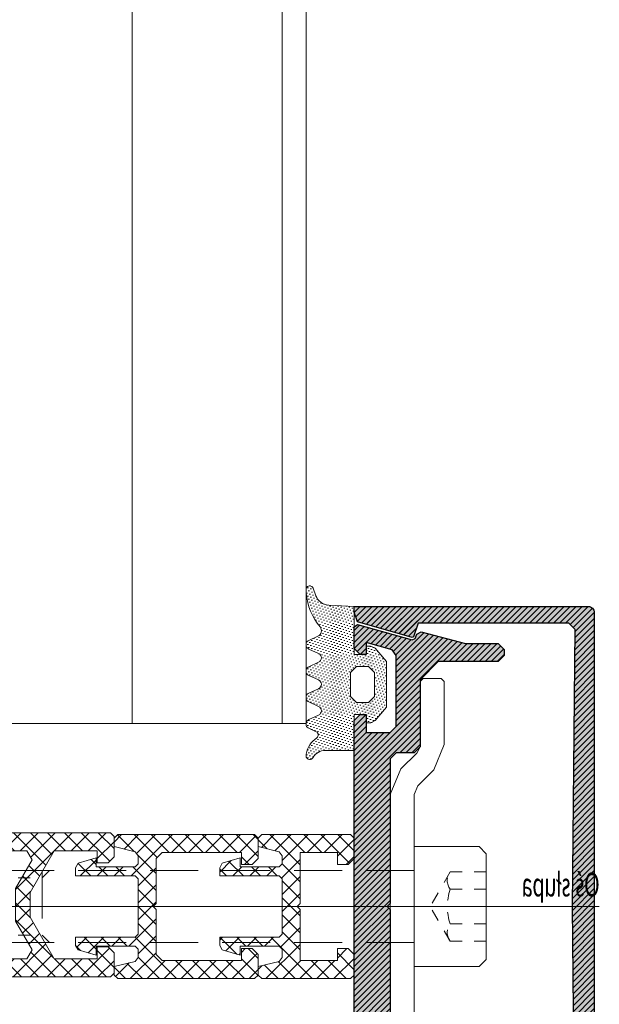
# Model space of a CAD drawing. Header units: millimetres. Extents: x -33628 to -373, y -3399 to 2697.
# Tile 77 of 99: x -23411.46 to -23406.63, y -3022.89 to -3014.69. Entities that reach past the tile are written whole.
import ezdxf

# ---------------------------------------------------------------- set-up
doc = ezdxf.new("R2010")
doc.units = ezdxf.units.MM
doc.header["$LTSCALE"] = 0.2
doc.header["$MEASUREMENT"] = 0
for name, pattern in [('$0$gen3a', [3.125, 2.25, -0.875]), ('$1$gen7a', [6.875, 4.75, -0.875, 0.375, -0.875]), ('$1$HIDDEN2', [30, 20, -10])]:
    doc.linetypes.add(name, pattern=pattern)
for name, color, linetype, lineweight in [('$1$_MB_hidden_0.09', 125, '$1$HIDDEN2', 9), ('$1$_MB_kreskowanie_profile_0.09', 7, 'Continuous', 9), ('$1$_MB_osie_0.09', 51, '$1$gen7a', 9), ('$1$_MB_profile_0.25', 7, 'Continuous', 25), ('$1$_MB_solid', 7, 'Continuous', 9), ('_MB_izolacje_0.09', 132, 'Continuous', 9), ('_MB_kreskowanie_tworzywo_0.09', 34, 'Continuous', 9), ('_MB_kreskowanie_uszczelki_0.09', 252, 'Continuous', 9), ('_MB_obrobki_stal_0.15', 6, 'Continuous', 15), ('_MB_profile_stal_0.15', 181, 'Continuous', 15), ('_MB_profile_tworzywo_0.15', 33, 'Continuous', 15), ('_MB_przerywane_0.09', 223, '$0$gen3a', 9), ('_MB_uszczelki_0.15', 140, 'Continuous', 15), ('_MB_wkrety_0.09', 20, 'Continuous', 9)]:
    doc.layers.add(name, color=color, linetype=linetype, lineweight=lineweight)
doc.layers.add('$1$_MB_pomocnicze_niedrukowane', color=220, linetype='Continuous', lineweight=15, plot=False)
doc.styles.add('$0$_MB_Calibri_Light_2.5', font='calibril.ttf', dxfattribs={"height": 2.5})
pattern_1 = [(45, (0, 0), (-0.25, 0.25), [])]
pattern_2 = [(45, (0, 0), (-0.707195, 0.707195), []), (135, (0, 0), (-0.707195, -0.707195), [])]

# ---------------------------------------------------------------- blocks, each defined once
blk = doc.blocks.new('*U280')
at = {"layer": '$1$_MB_pomocnicze_niedrukowane'}
blk.add_lwpolyline([(0, 71.132), (0, -87.017)], dxfattribs=at)
at = {"layer": '$1$_MB_pomocnicze_niedrukowane', "style": '$0$_MB_Calibri_Light_2.5', "width": 0.6}
blk.add_text('Oś słupa', height=2, rotation=90, dxfattribs=at).set_placement((-0.837, -87.017))
blk = doc.blocks.new('$0$-K417892X')
at = {"layer": '$1$_MB_kreskowanie_profile_0.09'}
h = blk.add_hatch(dxfattribs=at)
h.set_pattern_fill('JIS_WOOD', color=256, scale=0.5)
h.set_pattern_definition(pattern_1)
edge = h.paths.add_edge_path()
edge.add_line((-23.091, -15.642), (-23.596, -15.142))
edge.add_line((-23.596, -15.142), (-23.596, -2.584))
edge.add_line((-23.596, -2.584), (-22.476, -2.178))
edge.add_line((-22.476, -2.178), (-22.425, -2.073))
edge.add_line((-22.425, -2.073), (-23.912, 2.524))
edge.add_line((-23.912, 2.524), (-24.521, 2.75))
edge.add_line((-24.521, 2.75), (-25, 2.75))
edge.add_line((-25, 2.75), (-25, -16.75))
edge.add_arc((-24.5, -16.75), 0.5, 180, 270)
edge.add_line((-24.5, -17.25), (24.5, -17.25))
edge.add_arc((24.5, -16.75), 0.5, 270, 360)
edge.add_line((25, -16.75), (25, 2.75))
edge.add_line((25, 2.75), (24.521, 2.75))
edge.add_line((24.521, 2.75), (23.912, 2.524))
edge.add_line((23.912, 2.524), (22.425, -2.073))
edge.add_line((22.425, -2.073), (22.476, -2.178))
edge.add_line((22.476, -2.178), (23.596, -2.584))
edge.add_line((23.596, -2.584), (23.596, -15.142))
edge.add_line((23.596, -15.142), (23.091, -15.642))
edge.add_line((23.091, -15.642), (0, -15.426))
edge.add_line((0, -15.426), (-23.091, -15.642))
h = blk.add_hatch(dxfattribs=at)
h.set_pattern_fill('JIS_WOOD', color=256, scale=0.5)
h.set_pattern_definition(pattern_1)
h.paths.add_polyline_path([(-23.091, -15.642), (-23.596, -15.142), (-23.596, -2.584), (-22.476, -2.178), (-22.425, -2.073), (-23.708, 2.488), (-24.521, 2.75), (-25, 2.75), (-25, -16.75, 0.414214), (-24.5, -17.25), (24.5, -17.25, 0.414214), (25, -16.75), (25, 2.75), (24.521, 2.75), (23.708, 2.488), (22.425, -2.073), (22.476, -2.178), (23.596, -2.584), (23.596, -15.142), (23.091, -15.642), (0, -15.426)])
at = {"layer": '$1$_MB_solid'}
h = blk.add_hatch(color=256, dxfattribs=at)
h.dxf.hatch_style = 1
h.paths.add_polyline_path([(-25, -16.75, 0.414214), (-24.5, -17.25), (24.5, -17.25, 0.414214), (25, -16.75), (25, 2.75), (24.521, 2.75), (23.708, 2.488), (22.425, -2.073), (22.476, -2.178), (23.596, -2.584), (23.596, -15.142), (23.091, -15.642), (0, -15.426), (-23.091, -15.642), (-23.596, -15.142), (-23.596, -2.584), (-22.476, -2.178), (-22.425, -2.073), (-23.708, 2.488), (-24.521, 2.75), (-25, 2.75)])
at = {"layer": '$1$_MB_profile_0.25'}
blk.add_lwpolyline([(-23.708, 2.488), (-24.521, 2.75), (-25, 2.75), (-25, -16.75, 0.414214), (-24.5, -17.25), (24.5, -17.25, 0.414214), (25, -16.75), (25, 2.75), (24.521, 2.75), (23.708, 2.488), (22.425, -2.073), (22.476, -2.178), (23.596, -2.584), (23.596, -15.142), (23.091, -15.642), (0, -15.426), (-23.091, -15.642), (-23.596, -15.142), (-23.596, -2.584), (-22.476, -2.178), (-22.425, -2.073)], format="xyb", close=True, dxfattribs=at)
blk = doc.blocks.new('$0$-K417890X')
at = {"layer": '$1$_MB_kreskowanie_profile_0.09'}
h = blk.add_hatch(dxfattribs=at)
h.set_pattern_fill('JIS_WOOD', color=256, scale=0.5)
h.set_pattern_definition(pattern_1)
h.paths.add_polyline_path([(-0.25, -3), (0, -2.75), (0.25, -3), (12.3, -3), (12.8, -3.5), (12.8, -5), (13.3, -5.5), (18.9, -5.5), (20.4, -7), (20.4, -12), (20.9, -12.5), (21.4, -12.5), (21.9, -12), (21.9, -9.276), (22.89, -5.582), (22.702, -5.222), (22.332, -5.088), (22.21, -4.838), (23.5, -0.262), (23.3, 0), (21.5, 0), (21, -0.5), (21, -1), (22, -1), (21.378, -3.154), (20.902, -3.5), (15, -3.5), (14.5, -3), (14.5, -1), (16, -1), (16, -0.5), (15.5, 0), (0, 0), (-15.5, 0), (-16, -0.5), (-16, -1), (-14.5, -1), (-14.5, -3), (-15, -3.5), (-20.902, -3.5), (-21.378, -3.154), (-22, -0.995), (-21, -1), (-21, -0.5), (-21.5, 0), (-23.3, 0), (-23.5, -0.262), (-22.21, -4.838), (-22.332, -5.088), (-22.702, -5.222), (-22.89, -5.582), (-21.9, -9.276), (-21.9, -12), (-21.4, -12.5), (-20.9, -12.5), (-20.4, -12), (-20.4, -7), (-18.9, -5.5), (-13.3, -5.5), (-12.8, -5), (-12.8, -3.5), (-12.3, -3)])
at = {"layer": '$1$_MB_solid'}
h = blk.add_hatch(color=256, dxfattribs=at)
h.dxf.hatch_style = 1
h.paths.add_polyline_path([(-0.25, -3), (0, -2.75), (0.25, -3), (12.3, -3), (12.8, -3.5), (12.8, -5), (13.3, -5.5), (18.9, -5.5), (20.4, -7), (20.4, -12), (20.9, -12.5), (21.4, -12.5), (21.9, -12), (21.9, -9.276), (22.89, -5.582), (22.702, -5.222), (22.332, -5.088), (22.21, -4.838), (23.5, -0.262), (23.3, 0), (21.5, 0), (21, -0.5), (21, -1), (22, -1), (21.378, -3.154), (20.902, -3.5), (15, -3.5), (14.5, -3), (14.5, -1), (16, -1), (16, -0.5), (15.5, 0), (0, 0), (-15.5, 0), (-16, -0.5), (-16, -1), (-14.5, -1), (-14.5, -3), (-15, -3.5), (-20.902, -3.5), (-21.378, -3.154), (-22, -0.995), (-21, -1), (-21, -0.5), (-21.5, 0), (-23.3, 0), (-23.5, -0.262), (-22.21, -4.838), (-22.332, -5.088), (-22.702, -5.222), (-22.89, -5.582), (-21.9, -9.276), (-21.9, -12), (-21.4, -12.5), (-20.9, -12.5), (-20.4, -12), (-20.4, -7), (-18.9, -5.5), (-13.3, -5.5), (-12.8, -5), (-12.8, -3.5), (-12.3, -3)])
at = {"layer": '$1$_MB_profile_0.25'}
blk.add_lwpolyline([(0, -2.75), (0.25, -3), (12.3, -3), (12.8, -3.5), (12.8, -5), (13.3, -5.5), (18.9, -5.5), (20.4, -7), (20.4, -12), (20.9, -12.5), (21.4, -12.5), (21.9, -12), (21.9, -9.276), (22.89, -5.582), (22.702, -5.222), (22.332, -5.088), (22.21, -4.838), (23.5, -0.262), (23.3, 0), (21.5, 0), (21, -0.5), (21, -1), (22, -1), (21.378, -3.154), (20.902, -3.5), (15, -3.5), (14.5, -3), (14.5, -1), (16, -1), (16, -0.5), (15.5, 0), (0, 0), (-15.5, 0), (-16, -0.5), (-16, -1), (-14.5, -1), (-14.5, -3), (-15, -3.5), (-20.902, -3.5), (-21.378, -3.154), (-22, -0.995), (-21, -1), (-21, -0.5), (-21.5, 0), (-23.3, 0), (-23.5, -0.262), (-22.21, -4.838), (-22.332, -5.088), (-22.702, -5.222), (-22.89, -5.582), (-21.9, -9.276), (-21.9, -12), (-21.4, -12.5), (-20.9, -12.5), (-20.4, -12), (-20.4, -7), (-18.9, -5.5), (-13.3, -5.5), (-12.8, -5), (-12.8, -3.5), (-12.3, -3), (-0.25, -3)], close=True, dxfattribs=at)
blk = doc.blocks.new('$0$-K417890X+K417892X')
for name, p in [('$0$-K417892X', (0, -2.75)), ('$0$-K417890X', (0, 0))]:
    blk.add_blockref(name, p)
blk = doc.blocks.new('*U364')
blk.add_blockref('$0$-K417890X+K417892X', (0, 0))
blk = doc.blocks.new('*U300')
at = {"layer": '_MB_kreskowanie_uszczelki_0.09'}
h = blk.add_hatch(dxfattribs=at)
h.set_pattern_fill('DOTS', color=256, scale=0.15, angle=315, style=0)
h.set_pattern_definition([(315, (1.5, 0), (0.2525697, 0.08419), [0, -0.238125])])
edge = h.paths.add_edge_path()
edge.add_line((3, -1), (0, -1))
edge.add_line((0, -1), (0, 0))
edge.add_line((0, 0), (0.7, 0))
edge.add_line((0.7, 0), (0.7, 0.375))
edge.add_line((0.7, 0.375), (0.505, 0.758))
edge.add_line((0.505, 0.758), (-0.616, 1.699))
edge.add_line((-0.616, 1.699), (-4.416, 1.699))
edge.add_line((-4.416, 1.699), (-5.53, 0.754))
edge.add_line((-5.53, 0.754), (-5.7, 0.371))
edge.add_line((-5.7, 0.371), (-5.7, 0))
edge.add_line((-5.7, 0), (-5, 0))
edge.add_line((-5, 0), (-5, -1))
edge.add_line((-5, -1), (-9, -1))
edge.add_line((-9, -1), (-9.108, -3.126))
edge.add_arc((-10.307, -3.065), 1.2, 289.99601, 357.08388, ccw=False)
edge.add_line((-9.896, -4.192), (-10.515, -4.417))
edge.add_arc((-10.398, -4.707), 0.313, 111.94341, 249.31175)
edge.add_line((-10.508, -5), (-10.095, -5))
edge.add_arc((-10.583, 0.167), 5.19, 275.39191, 309.34175)
edge.add_arc((-6.976, -4.233), 0.5, 24.99601, 129.3416, ccw=False)
edge.add_line((-6.523, -4.022), (-6.175, -4.769))
edge.add_arc((-5.812, -4.633), 0.387, 200.51119, 251.51028)
edge.add_line((-5.935, -5), (-5.689, -5))
edge.add_arc((-5.812, -4.633), 0.387, 288.48972, 339.48083)
edge.add_line((-5.45, -4.769), (-5.075, -3.965))
edge.add_arc((-4.712, -4.134), 0.4, 24.99601, 154.99601, ccw=False)
edge.add_line((-4.35, -3.965), (-3.975, -4.769))
edge.add_arc((-3.612, -4.633), 0.387, 200.5439, 251.51228)
edge.add_line((-3.735, -5), (-3.489, -5))
edge.add_arc((-3.612, -4.633), 0.387, 288.48772, 339.44811)
edge.add_line((-3.25, -4.769), (-2.875, -3.965))
edge.add_arc((-2.512, -4.134), 0.4, 24.99601, 154.99601, ccw=False)
edge.add_line((-2.15, -3.965), (-1.775, -4.769))
edge.add_arc((-1.412, -4.633), 0.387, 200.57663, 251.51429)
edge.add_line((-1.535, -5), (-1.289, -5))
edge.add_arc((-1.412, -4.633), 0.387, 288.48571, 339.41539)
edge.add_line((-1.05, -4.769), (-0.675, -3.965))
edge.add_arc((-0.312, -4.134), 0.4, 24.99601, 154.99601, ccw=False)
edge.add_line((0.05, -3.965), (0.425, -4.769))
edge.add_arc((0.788, -4.633), 0.387, 200.60937, 251.51629)
edge.add_line((0.665, -5), (0.911, -5))
edge.add_arc((0.788, -4.633), 0.387, 288.4837, 339.38265)
edge.add_line((1.15, -4.769), (1.433, -4.163))
edge.add_arc((1.705, -4.29), 0.3, 34.48387, 154.99163, ccw=False)
edge.add_arc((3.696, -2.922), 2.116, 214.48165, 259.09031)
edge.add_line((3.296, -5), (3.543, -5))
edge.add_arc((3.432, -4.707), 0.314, 290.70929, 418.45746)
edge.add_arc((4.156, -3.427), 1.157, 178.41365, 241.03743, ccw=False)
edge.add_line((3, -3.395), (3, -1))
h.paths.add_polyline_path([(-3.5, -1.3), (-4, -0.8), (-4, 0.2), (-3.5, 0.7), (-1.5, 0.7), (-1, 0.2), (-1, -0.8), (-1.5, -1.3)], flags=16)
at = {"layer": '_MB_uszczelki_0.15'}
blk.add_lwpolyline([(3, -1), (0, -1), (0, 0), (0.7, 0), (0.7, 0.375), (0.505, 0.758), (-0.616, 1.699), (-4.416, 1.699), (-5.53, 0.754), (-5.7, 0.371), (-5.7, 0), (-5, 0), (-5, -1), (-9, -1), (-9.108, -3.126, -0.301384), (-9.896, -4.192), (-10.515, -4.417, 0.683231), (-10.508, -5), (-10.095, -5, 0.149227), (-7.293, -3.847, -0.489601), (-6.523, -4.022), (-6.175, -4.769, 0.226273), (-5.935, -5), (-5.689, -5, 0.226236), (-5.45, -4.769), (-5.075, -3.965, -0.63707), (-4.35, -3.965), (-3.975, -4.769, 0.226132), (-3.735, -5), (-3.489, -5, 0.226095), (-3.25, -4.769), (-2.875, -3.965, -0.63707), (-2.15, -3.965), (-1.775, -4.769, 0.225991), (-1.535, -5), (-1.289, -5, 0.225954), (-1.05, -4.769), (-0.675, -3.965, -0.63707), (0.05, -3.965), (0.425, -4.769, 0.22585), (0.665, -5), (0.911, -5, 0.225813), (1.15, -4.769), (1.433, -4.163, -0.580308), (1.952, -4.12, 0.197138), (3.296, -5), (3.543, -5, 0.623343), (3.596, -4.439, -0.280258), (3, -3.395)], format="xyb", close=True, dxfattribs=at)
blk.add_lwpolyline([(-3.5, -1.3), (-4, -0.8), (-4, 0.2), (-3.5, 0.7), (-1.5, 0.7), (-1, 0.2), (-1, -0.8), (-1.5, -1.3)], close=True, dxfattribs=at)
blk = doc.blocks.new('$0$-80322091')
at = {"layer": '_MB_profile_stal_0.15', "ltscale": 0.5}
blk.add_lwpolyline([(-2.543, -10.05), (-3.871, -11.379), (-4.75, -13.5), (-4.75, -18.75), (-4.5, -19), (-3, -19), (-2.75, -18.75), (-2.75, -13.3), (-2.457, -12.793), (-1.129, -11.464), (-0.25, -9.343), (-0.25, 9.343), (-1.129, 11.464), (-2.457, 12.793), (-2.75, 13.3), (-2.75, 18.75), (-3, 19), (-4.5, 19), (-4.75, 18.75), (-4.75, 13.5), (-3.871, 11.379), (-2.543, 10.05), (-2.25, 9.343), (-2.25, -9.343)], close=True, dxfattribs=at)
blk = doc.blocks.new('$0$-80371319')
at = {"layer": '$1$_MB_osie_0.09', "ltscale": 0.5}
blk.add_line((0, -57), (0, 8), dxfattribs=at)
for p, q in [((-3, 0), (-3, -31)), ((3, 0), (3, -31)), ((-3, -31), (-3, -54.387)), ((3, -31), (-3, -31)), ((3, -31), (3, -54.387)), ((-3, -54.387), (-2.387, -55)), ((3, -54.387), (2.387, -55)), ((2.387, -55), (-2.387, -55))]:
    blk.add_line(p, q)
at = {"layer": '_MB_przerywane_0.09'}
for p, q in [((-2.888, 6), (-2.888, 3)), ((-1.444, 6), (-1.444, 3)), ((1.444, 6), (1.444, 3)), ((2.887, 6), (2.887, 3)), ((-2.888, 3), (0, 1.333)), ((2.887, 3), (0, 1.333)), ((-2.387, -31), (-3, -30.387)), ((-2.387, -55), (-2.387, -31)), ((2.387, -31), (3, -30.387)), ((2.387, -55), (2.387, -31)), ((3, -54.387), (-3, -54.387))]:
    blk.add_line(p, q, dxfattribs=at)
for centre, radius, start, end in [((-2.166, 3.928), 1.176, 232.12112, 307.87888), ((0, 7.084), 4.331, 250.52878, 289.47122), ((2.166, 3.928), 1.176, 232.12112, 307.87888)]:
    blk.add_arc(centre, radius, start, end, dxfattribs=at)
at = {"layer": '_MB_wkrety_0.09'}
for p, q in [((-4.4, 6), (4.4, 6)), ((-5, 5.4), (-5, 0)), ((5, 5.4), (5, 0)), ((-5, 0), (-3, 0)), ((-3, 0), (3, 0)), ((3, 0), (5, 0))]:
    blk.add_line(p, q, dxfattribs=at)
for points in [[(-5, 5.4), (-4.4, 6)], [(5, 5.4), (4.4, 6)]]:
    blk.add_lwpolyline(points, dxfattribs=at)
blk = doc.blocks.new('$0$-009017')
at = {"layer": '_MB_kreskowanie_tworzywo_0.09'}
h = blk.add_hatch(dxfattribs=at)
h.set_pattern_fill('NET', color=256, scale=0.315, angle=45)
h.set_pattern_definition(pattern_2)
h.paths.add_polyline_path([(-5.7, -5.6), (-6, -5.9), (-6, -46.3), (-5.7, -46.6), (-4, -46.6), (-3.5, -46.1), (-3.5, -45.2), (-4.5, -45.2), (-4.5, -41.598), (-1.038, -39.6), (1.038, -39.6), (4.5, -41.598), (4.5, -45.2), (3.5, -45.2), (3.5, -46.1), (4, -46.6), (5.7, -46.6), (6, -46.3), (6, -5.9), (5.7, -5.6), (3.55, -5.6), (3.3, -5.35), (3.3, -4.1), (3.747, -4.1), (3.837, -3.545), (3.509, -2.645), (3.069, -2.121), (0.922, -0.881), (0.456, -0.756), (-0.456, -0.756), (-0.922, -0.881), (-3.069, -2.121), (-3.509, -2.645), (-3.837, -3.545), (-3.747, -4.1), (-3.3, -4.1), (-3.3, -5.35), (-3.55, -5.6)])
h.paths.add_polyline_path([(-3.997, -6.9), (-3.247, -6.9), (-2.747, -6.4), (-2.747, -3.033), (-2.497, -2.6), (-0.733, -1.581), (-0.267, -1.456), (0.267, -1.456), (0.733, -1.581), (2.497, -2.6), (2.747, -3.033), (2.747, -6.4), (3.247, -6.9), (3.997, -6.9), (4.497, -7.4), (4.497, -15.65), (4.247, -15.9), (-4.247, -15.9), (-4.497, -15.65), (-4.497, -7.4)], flags=16)
h.paths.add_polyline_path([(-4.247, -17.1), (4.247, -17.1), (4.497, -17.35), (4.497, -27.95), (4.247, -28.2), (-4.247, -28.2), (-4.497, -27.95), (-4.497, -17.35)], flags=16)
h.paths.add_polyline_path([(-4.247, -29.4), (4.247, -29.4), (4.497, -29.65), (4.497, -39.346), (3.747, -39.779), (1.358, -38.4), (-1.358, -38.4), (-3.747, -39.779), (-4.497, -39.346), (-4.497, -29.65)], flags=16)
at = {"layer": '_MB_profile_tworzywo_0.15'}
for points in [[(6, -46.3), (5.7, -46.6), (4, -46.6), (3.5, -46.1), (3.5, -45.2), (4.5, -45.2), (4.5, -41.598), (1.038, -39.6), (-1.038, -39.6), (-4.5, -41.598), (-4.5, -45.2), (-3.5, -45.2), (-3.5, -46.1), (-4, -46.6), (-5.7, -46.6), (-6, -46.3), (-6, -5.9), (-5.7, -5.6), (-3.55, -5.6), (-3.3, -5.35), (-3.3, -4.1), (-3.747, -4.1), (-3.837, -3.545), (-3.509, -2.645), (-3.069, -2.121), (-0.922, -0.881), (-0.456, -0.756), (0.456, -0.756), (0.922, -0.881), (3.069, -2.121), (3.509, -2.645), (3.837, -3.545), (3.747, -4.1), (3.3, -4.1), (3.3, -5.35), (3.55, -5.6), (5.7, -5.6), (6, -5.9)], [(4.497, -7.4), (3.997, -6.9), (3.247, -6.9), (2.747, -6.4), (2.747, -3.033), (2.497, -2.6), (0.733, -1.581), (0.267, -1.456), (-0.267, -1.456), (-0.733, -1.581), (-2.497, -2.6), (-2.747, -3.033), (-2.747, -6.4), (-3.247, -6.9), (-3.997, -6.9), (-4.497, -7.4), (-4.497, -15.65), (-4.247, -15.9), (4.247, -15.9), (4.497, -15.65)], [(-4.497, -17.35), (-4.497, -27.95), (-4.247, -28.2), (4.247, -28.2), (4.497, -27.95), (4.497, -17.35), (4.247, -17.1), (-4.247, -17.1)], [(4.497, -39.346), (3.747, -39.779), (1.358, -38.4), (-1.358, -38.4), (-3.747, -39.779), (-4.497, -39.346), (-4.497, -29.65), (-4.247, -29.4), (4.247, -29.4), (4.497, -29.65)]]:
    blk.add_lwpolyline(points, close=True, dxfattribs=at)
blk = doc.blocks.new('$0$-009020')
at = {"layer": '_MB_kreskowanie_tworzywo_0.09'}
h = blk.add_hatch(dxfattribs=at)
h.set_pattern_fill('NET', color=256, scale=0.315, angle=45)
h.set_pattern_definition(pattern_2)
h.paths.add_polyline_path([(6, -5.9), (5.7, -5.6), (5, -5.6), (4.561, -7.355), (4.243, -7.6), (3.55, -7.6), (3.3, -7.345), (3.3, -4.1), (4.055, -4.1), (3.605, -2.612), (3.23, -2.395), (2.555, -2.395), (2.555, -7.345), (2.305, -7.6), (-2.305, -7.6), (-2.555, -7.345), (-2.555, -2.395), (-3.23, -2.395), (-3.605, -2.612), (-4.055, -4.1), (-3.3, -4.1), (-3.3, -7.345), (-3.55, -7.6), (-4.243, -7.6), (-4.561, -7.355), (-5, -5.6), (-5.7, -5.6), (-6, -5.9), (-6, -13.3), (-5.7, -13.6), (-4, -13.6), (-3.5, -13.1), (-3.5, -12.2), (-4.5, -12.2), (-4.5, -9.1), (-0.25, -9.1), (0, -8.85), (0.25, -9.1), (4.5, -9.1), (4.5, -12.2), (3.5, -12.2), (3.5, -13.1), (4, -13.6), (5.7, -13.6), (6, -13.3)])
at = {"layer": '_MB_profile_tworzywo_0.15'}
blk.add_lwpolyline([(-2.555, -7.345), (-2.305, -7.6), (2.305, -7.6), (2.555, -7.345), (2.555, -2.395), (3.23, -2.395), (3.605, -2.612), (4.055, -4.1), (3.3, -4.1), (3.3, -7.345), (3.55, -7.6), (4.243, -7.6), (4.561, -7.355), (5, -5.6), (5.7, -5.6), (6, -5.9), (6, -13.3), (5.7, -13.6), (4, -13.6), (3.5, -13.1), (3.5, -12.2), (4.5, -12.2), (4.5, -9.1), (0.25, -9.1), (0, -8.85), (-0.25, -9.1), (-4.5, -9.1), (-4.5, -12.2), (-3.5, -12.2), (-3.5, -13.1), (-4, -13.6), (-5.7, -13.6), (-6, -13.3), (-6, -5.9), (-5.7, -5.6), (-5, -5.6), (-4.561, -7.355), (-4.243, -7.6), (-3.55, -7.6), (-3.3, -7.345), (-3.3, -4.1), (-4.055, -4.1), (-3.605, -2.612), (-3.23, -2.395), (-2.555, -2.395)], close=True, dxfattribs=at)
blk = doc.blocks.new('$0$-009083')
at = {"layer": '_MB_kreskowanie_tworzywo_0.09'}
h = blk.add_hatch(dxfattribs=at)
h.set_pattern_fill('NET', color=256, scale=0.315, angle=45)
h.set_pattern_definition([(45, (0, -0.0123), (-0.707195, 0.707195), []), (135, (0, -0.0123), (-0.707195, -0.707195), [])])
h.paths.add_polyline_path([(-4.561, -7.355), (-5, -5.6), (-5.7, -5.6), (-6, -5.9), (-6, -17.3), (-5.7, -17.6), (-4, -17.6), (-3.5, -17.1), (-3.5, -16.2), (-4.5, -16.2), (-4.5, -9.595), (-4, -9.1), (-0.25, -9.1), (0, -8.85), (0.25, -9.1), (4, -9.1), (4.5, -9.595), (4.5, -16.2), (3.5, -16.2), (3.5, -17.1), (4, -17.6), (5.7, -17.6), (6, -17.3), (6, -5.9), (5.7, -5.6), (5, -5.6), (4.561, -7.355), (4.243, -7.6), (3.55, -7.6), (3.3, -7.345), (3.3, -4.1), (4.055, -4.1), (3.605, -2.612), (3.23, -2.395), (2.555, -2.395), (2.555, -7.345), (2.305, -7.6), (-2.305, -7.6), (-2.555, -7.345), (-2.555, -2.395), (-3.23, -2.395), (-3.605, -2.612), (-4.055, -4.1), (-3.3, -4.1), (-3.3, -7.345), (-3.55, -7.6), (-4.243, -7.6)])
at = {"layer": '_MB_profile_tworzywo_0.15'}
blk.add_lwpolyline([(-2.305, -7.6), (2.305, -7.6), (2.555, -7.345), (2.555, -2.395), (3.23, -2.395), (3.605, -2.612), (4.055, -4.1), (3.3, -4.1), (3.3, -7.345), (3.55, -7.6), (4.243, -7.6), (4.561, -7.355), (5, -5.6), (5.7, -5.6), (6, -5.9), (6, -17.3), (5.7, -17.6), (4, -17.6), (3.5, -17.1), (3.5, -16.2), (4.5, -16.2), (4.5, -9.595), (4, -9.1), (0.25, -9.1), (0, -8.85), (-0.25, -9.1), (-4, -9.1), (-4.5, -9.595), (-4.5, -16.2), (-3.5, -16.2), (-3.5, -17.1), (-4, -17.6), (-5.7, -17.6), (-6, -17.3), (-6, -5.9), (-5.7, -5.6), (-5, -5.6), (-4.561, -7.355), (-4.243, -7.6), (-3.55, -7.6), (-3.3, -7.345), (-3.3, -4.1), (-4.055, -4.1), (-3.605, -2.612), (-3.23, -2.395), (-2.555, -2.395), (-2.555, -7.345)], close=True, dxfattribs=at)
blk = doc.blocks.new('*U299')
blk.add_blockref('$0$-009083', (0, 0))
blk = doc.blocks.new('szyb-szkło_150-piętro2')
at = {"layer": '_MB_izolacje_0.09', "elevation": 0}
for points in [[(367.0254, -296.75), (397.5, -296.75)], [(367.0254, -298), (397.5, -298)]]:
    blk.add_lwpolyline(points, dxfattribs=at)
at = {"layer": '_MB_obrobki_stal_0.15', "elevation": 0}
for points in [[(367.0254, -298.2), (367.0254, -295.3)], [(367.0254, -298.2), (397.5, -298.2)]]:
    blk.add_lwpolyline(points, dxfattribs=at)
at = {"layer": '$1$_MB_hidden_0.09', "xscale": -0.1, "yscale": 0.1, "zscale": 0.1, "rotation": 180}
blk.add_blockref('$0$-80371319', (365.5, -299.1), dxfattribs=at)
at = {"yscale": 0.1, "zscale": 0.1}
for name, p, xscale in [('*U280', (365.5, -291.94), -0.1), ('$0$-009017', (365.515, -291.94), -0.1), ('*U299', (365.5, -296.04), 0.1), ('$0$-009020', (365.5, -297.24), -0.1), ('*U364', (365.5, -298.6), -0.1)]:
    blk.add_blockref(name, p, dxfattribs=dict(at, xscale=xscale))
for name, p, xscale, rotation in [('*U300', (367.1, -298.7), 0.1, 180), ('$0$-80322091', (365.5, -298.875), -0.1, 270.0000000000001)]:
    blk.add_blockref(name, p, dxfattribs=dict(at, xscale=xscale, rotation=rotation))

msp = doc.modelspace()

# ---------------------------------------------------------------- block references
at = {"rotation": 90}
msp.add_blockref('szyb-szkło_150-piętro2', (-23707.2726, -3387.5728), dxfattribs=at)

doc.saveas('drawing.dxf')
